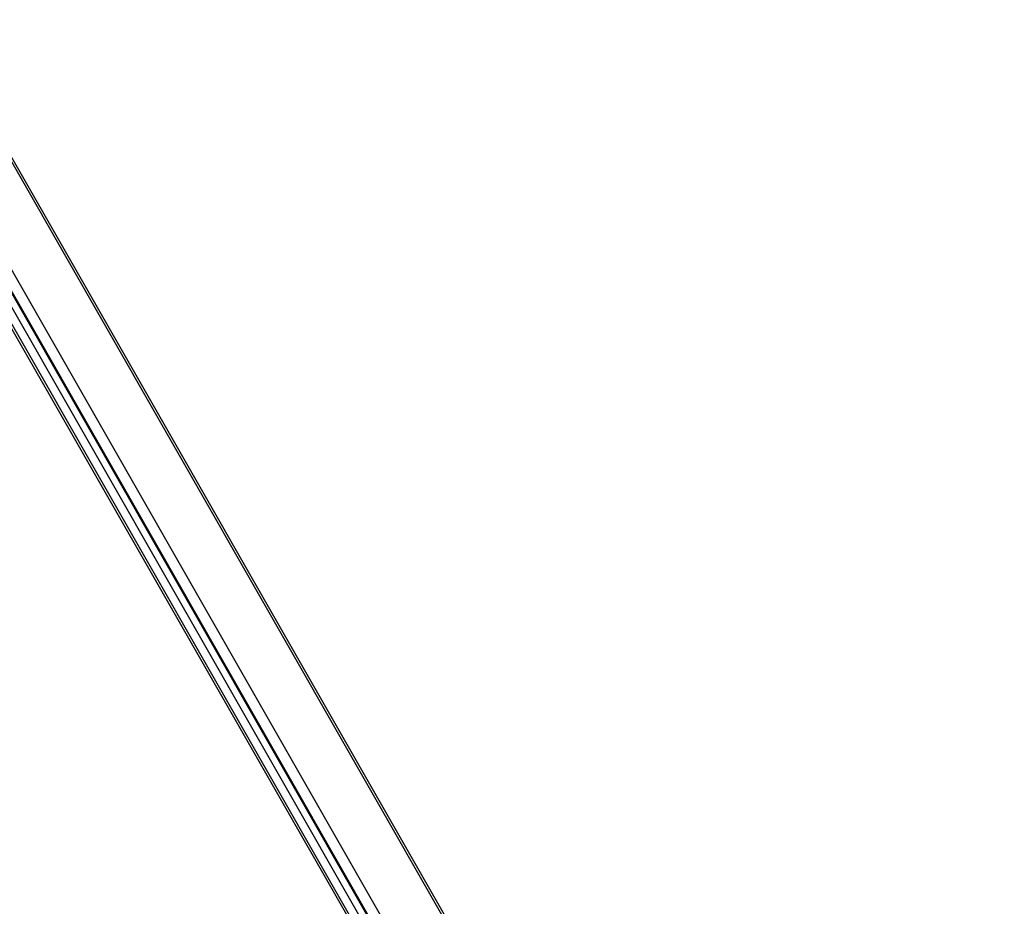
# Model space of a CAD drawing. Header units: millimetres. Extents: x 0 to 594, y 0 to 420.
# Tile 31 of 49: x 560 to 568, y 125 to 132. Entities that reach past the tile are written whole.
import ezdxf

# ---------------------------------------------------------------- set-up
doc = ezdxf.new("R2010")
doc.units = ezdxf.units.MM
doc.header["$LTSCALE"] = 32.67
doc.layers.get('0').update_dxf_attribs({"linetype": 'CONTINUOUS'})

msp = doc.modelspace()

# ---------------------------------------------------------------- linework, layer by layer
at = {"color": 9, "linetype": 'CONTINUOUS'}
for p, q in [((568.6941, 115.1794), (558.9734, 132.1834)), ((567.8419, 115.4515), (558.4078, 131.954)), ((567.8925, 115.4808), (558.4592, 131.982)), ((558.4652, 131.9866), (567.8986, 115.4853)), ((558.541, 132.0308), (567.9746, 115.5294))]:
    msp.add_line(p, q, dxfattribs=at)
at = {"color": 7, "linetype": 'CONTINUOUS'}
for p, q in [((568.713, 115.1849), (558.9922, 132.1889)), ((567.6533, 115.6086), (558.3181, 131.9293)), ((558.3376, 131.9351), (567.6689, 115.6126))]:
    msp.add_line(p, q, dxfattribs=at)

doc.saveas('drawing.dxf')
